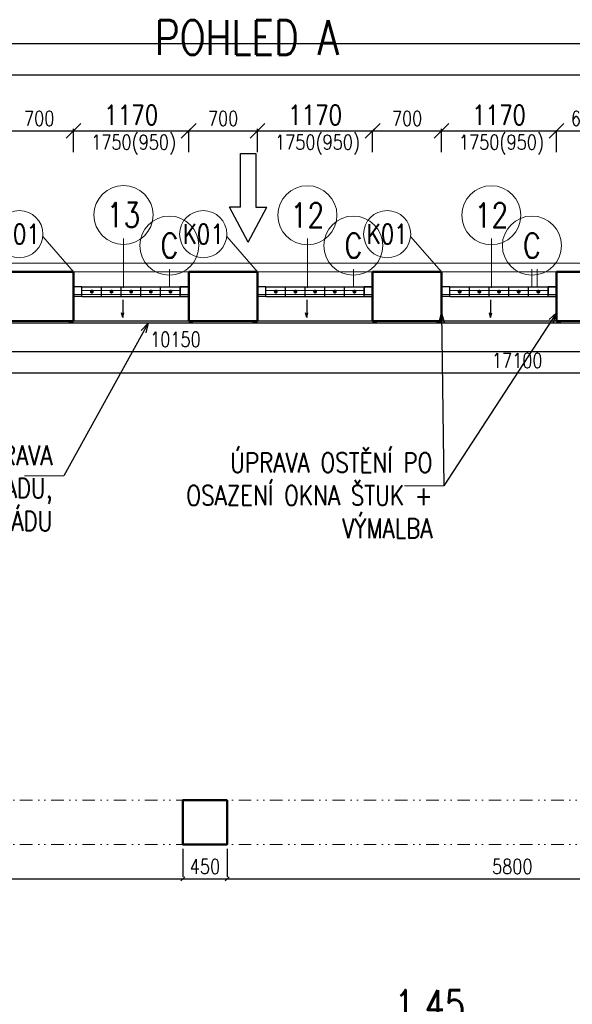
# Model space of a CAD drawing. Header units: millimetres. Extents: x -238874 to 551972, y -298952 to 658415.
# Tile 172 of 256: x 56640 to 62258, y 90655 to 100665. Entities that reach past the tile are written whole.
import ezdxf
from ezdxf.enums import TextEntityAlignment as Align

# ---------------------------------------------------------------- set-up
doc = ezdxf.new("R2010")
doc.units = ezdxf.units.MM
doc.header["$LTSCALE"] = 20
doc.linetypes.add('DIVIDE2', pattern=[15.875, 6.35, -3.175, 0, -3.175, 0, -3.175])
for name, color, linetype in [('00_HEDVIKA _KRESBA', 1, 'Continuous'), ('CZ', 255, 'Continuous'), ('KOTY', 8, 'Continuous')]:
    doc.layers.add(name, color=color, linetype=linetype)
doc.layers.add('00_HEDVIKA_DEMOLICE', color=2, linetype='Continuous', lineweight=30, transparency=0.3)
for name, color, linetype, lineweight in [('00_HEDVIKA_OBRYS', 1, 'Continuous', 50), ('_00_HEDVIKA_pohledy', 1, 'Continuous', 25), ('CKBUBLINY', 1, 'Continuous', 18), ('CKBUBLINY DEMOLICE', 4, 'Continuous', 18), ('CKBUBLINY_POPIS', 3, 'Continuous', 25), ('CKKOTY', 3, 'Continuous', 18), ('CKOKNA', 30, 'Continuous', 18), ('CKSYMBOLY', 21, 'Continuous', 25), ('CKTEXTY_MALE', 140, 'Continuous', 18), ('HEDVIKA_OKNA_PARAPET', 70, 'Continuous', 18), ('NOSNÉ', 8, 'Continuous', 50), ('PRUCHODY', 7, 'Continuous', 18)]:
    doc.layers.add(name, color=color, linetype=linetype, lineweight=lineweight)
doc.layers.add('CKNETISK', color=116, linetype='Continuous', lineweight=18, plot=False)
doc.styles.add('SIMPLEX', font='SIMPLEX.shx', dxfattribs={"width": 0.8, "bigfont": 'CAD13.shx'})
doc.styles.get("Standard").update_dxf_attribs({"font": 'simplex.shx', "width": 0.8})
doc.dimstyles.new('CADKON', dxfattribs={"dimscale": 100, "dimtxt": 2, "dimasz": 1.5, "dimexe": 0, "dimexo": 2, "dimgap": 0.6, "dimtad": 1, "dimrnd": 1, "dimtxsty": 'Standard', "dimblk1": 'OBLIQUE', "dimblk2": 'OBLIQUE', "dimsah": 1, "dimcen": 2.5, "dimadec": 1, "dimazin": 2, "dimtfac": 1, "dimtix": 1, "dimtmove": 2, "dimatfit": 3, "dimldrblk": 'OPEN30', "dimfxl": 5, "dimtfill": 1, "dimtolj": 1, "dimarcsym": 0})
doc.dimstyles.new('CKA', dxfattribs={"dimtxt": 200, "dimasz": 40, "dimexe": 20, "dimexo": 0.2, "dimgap": 50, "dimtad": 1, "dimdec": 0, "dimrnd": 1, "dimzin": 0, "dimdsep": 46, "dimtxsty": 'Standard', "dimblk1": 'OBLIQUE', "dimblk2": 'OBLIQUE', "dimsah": 1, "dimcen": 0.09, "dimclrd": 253, "dimclre": 253, "dimclrt": 253, "dimadec": 0, "dimazin": 0, "dimtfac": 1, "dimtdec": 0, "dimtix": 1, "dimtmove": 2, "dimatfit": 3, "dimfxl": 1, "dimtolj": 1, "dimtzin": 0, "dimarcsym": 0})

# ---------------------------------------------------------------- blocks, each defined once
blk = doc.blocks.new('_OBLIQUE')
at = {"color": 0, "linetype": 'ByBlock'}
blk.add_line((-0.5, -0.5), (0.5, 0.5), dxfattribs=at)
blk = doc.blocks.new('*D343')
at = {"layer": 'DEFPOINTS', "color": 0, "transparency": 16777216}
for p in [(83148, 100421), (16298, 98190), (83148, 98190)]:
    blk.add_point(p, dxfattribs=at)
at = {"layer": 'KOTY', "lineweight": -2, "transparency": 16777216}
for p, q in [((16298, 100421), (83148, 100421)), ((83148, 98571), (83148, 100441))]:
    blk.add_line(p, q, dxfattribs=at)
at = {"layer": 'KOTY', "lineweight": -2, "transparency": 16777216, "xscale": 40, "yscale": 40, "zscale": 40, "rotation": 180}
blk.add_blockref('_OBLIQUE', (16298, 100421), dxfattribs=at)
at = {"layer": 'KOTY', "lineweight": -2, "transparency": 16777216, "xscale": 40, "yscale": 40, "zscale": 40}
blk.add_blockref('_OBLIQUE', (83148, 100421), dxfattribs=at)
at = {"layer": 'KOTY', "transparency": 16777216, "insert": (49723, 100546), "char_height": 150, "attachment_point": 5, "style": 'SIMPLEX'}
blk.add_mtext('\\A1;66850', dxfattribs=at)
blk = doc.blocks.new('*D1342')
at = {"layer": 'DEFPOINTS', "color": 0, "transparency": 16777216}
for p in [(62698, 100104), (42828, 98245), (62698, 98160)]:
    blk.add_point(p, dxfattribs=at)
at = {"layer": 'KOTY', "lineweight": -2, "transparency": 16777216}
for p, q in [((42828, 100104), (62698, 100104)), ((62698, 98541), (62698, 100124))]:
    blk.add_line(p, q, dxfattribs=at)
at = {"layer": 'KOTY', "lineweight": -2, "transparency": 16777216, "xscale": 40, "yscale": 40, "zscale": 40, "rotation": 180}
blk.add_blockref('_OBLIQUE', (42828, 100104), dxfattribs=at)
at = {"layer": 'KOTY', "lineweight": -2, "transparency": 16777216, "xscale": 40, "yscale": 40, "zscale": 40}
blk.add_blockref('_OBLIQUE', (62698, 100104), dxfattribs=at)
at = {"layer": 'KOTY', "transparency": 16777216, "insert": (52763, 100229), "char_height": 150, "attachment_point": 5, "style": 'SIMPLEX'}
blk.add_mtext('\\A1;19870', dxfattribs=at)
blk = doc.blocks.new('*D1388')
at = {"layer": 'CKKOTY', "color": 0, "lineweight": -2, "transparency": 16777216}
for p, q in [((60928, 99319), (60928, 99536)), ((60928, 99536), (62098, 99536)), ((62098, 99319), (62098, 99536))]:
    blk.add_line(p, q, dxfattribs=at)
at = {"layer": 'DEFPOINTS', "color": 0, "transparency": 16777216}
for p in [(62098, 99536), (60928, 99119), (62098, 99119)]:
    blk.add_point(p, dxfattribs=at)
at = {"layer": 'CKKOTY', "color": 0, "lineweight": -2, "transparency": 16777216, "xscale": 150, "yscale": 150, "zscale": 150, "rotation": 180}
blk.add_blockref('_OBLIQUE', (60928, 99536), dxfattribs=at)
at = {"layer": 'CKKOTY', "color": 0, "lineweight": -2, "transparency": 16777216, "xscale": 150, "yscale": 150, "zscale": 150}
blk.add_blockref('_OBLIQUE', (62098, 99536), dxfattribs=at)
at = {"layer": 'CKKOTY', "color": 0, "transparency": 16777216, "insert": (61513, 99696), "char_height": 200, "attachment_point": 5, "bg_fill": 3, "box_fill_scale": 1.1, "bg_fill_color": 256, "bg_fill_true_color": 13158600, "bg_fill_transparency": 0}
blk.add_mtext('\\A1;1170', dxfattribs=at)
blk = doc.blocks.new('_Open30')
at = {"color": 0, "lineweight": -2}
for p, q in [((-1, 0.268), (0, 0)), ((0, 0), (-1, -0.268)), ((0, 0), (-1, 0))]:
    blk.add_line(p, q, dxfattribs=at)
blk = doc.blocks.new('*D1389')
at = {"layer": 'DEFPOINTS', "color": 0, "transparency": 16777216}
for p in [(70248, 97720), (53148, 97600), (70248, 97075)]:
    blk.add_point(p, dxfattribs=at)
at = {"layer": 'KOTY', "lineweight": -2, "transparency": 16777216}
for p, q in [((70248, 97339), (70248, 97055)), ((53148, 97075), (70248, 97075))]:
    blk.add_line(p, q, dxfattribs=at)
at = {"layer": 'KOTY', "lineweight": -2, "transparency": 16777216, "xscale": 40, "yscale": 40, "zscale": 40, "rotation": 180}
blk.add_blockref('_OBLIQUE', (53148, 97075), dxfattribs=at)
at = {"layer": 'KOTY', "lineweight": -2, "transparency": 16777216, "xscale": 40, "yscale": 40, "zscale": 40}
blk.add_blockref('_OBLIQUE', (70248, 97075), dxfattribs=at)
at = {"layer": 'KOTY', "transparency": 16777216, "insert": (61698, 97200), "char_height": 150, "attachment_point": 5, "style": 'SIMPLEX'}
blk.add_mtext('\\A1;17100', dxfattribs=at)
blk = doc.blocks.new('*D1390')
at = {"layer": 'DEFPOINTS', "color": 0, "transparency": 16777216}
for p in [(53148, 97501), (63298, 97501), (63298, 97290)]:
    blk.add_point(p, dxfattribs=at)
at = {"layer": 'KOTY', "lineweight": -2, "transparency": 16777216}
for p, q in [((53148, 97290), (63298, 97290)), ((63298, 97120), (63298, 97270))]:
    blk.add_line(p, q, dxfattribs=at)
at = {"layer": 'KOTY', "lineweight": -2, "transparency": 16777216, "xscale": 40, "yscale": 40, "zscale": 40, "rotation": 180}
blk.add_blockref('_OBLIQUE', (53148, 97290), dxfattribs=at)
at = {"layer": 'KOTY', "lineweight": -2, "transparency": 16777216, "xscale": 40, "yscale": 40, "zscale": 40}
blk.add_blockref('_OBLIQUE', (63298, 97290), dxfattribs=at)
at = {"layer": 'KOTY', "transparency": 16777216, "insert": (58223, 97415), "char_height": 150, "attachment_point": 5, "style": 'SIMPLEX'}
blk.add_mtext('\\A1;10150', dxfattribs=at)
blk = doc.blocks.new('*D1391')
at = {"layer": 'DEFPOINTS', "color": 0, "transparency": 16777216}
for p in [(64548, 91931), (58748, 91855), (64548, 91630)]:
    blk.add_point(p, dxfattribs=at)
at = {"layer": 'KOTY', "lineweight": -2, "transparency": 16777216}
for p, q in [((64548, 92011), (64548, 91951)), ((58748, 91931), (64548, 91931))]:
    blk.add_line(p, q, dxfattribs=at)
at = {"layer": 'KOTY', "lineweight": -2, "transparency": 16777216, "xscale": 40, "yscale": 40, "zscale": 40, "rotation": 180}
blk.add_blockref('_OBLIQUE', (58748, 91931), dxfattribs=at)
at = {"layer": 'KOTY', "lineweight": -2, "transparency": 16777216, "xscale": 40, "yscale": 40, "zscale": 40}
blk.add_blockref('_OBLIQUE', (64548, 91931), dxfattribs=at)
at = {"layer": 'KOTY', "transparency": 16777216, "insert": (61648, 92056), "char_height": 150, "attachment_point": 5, "style": 'SIMPLEX'}
blk.add_mtext('\\A1;5800', dxfattribs=at)
blk = doc.blocks.new('*D1394')
at = {"layer": 'DEFPOINTS', "color": 0, "transparency": 16777216}
for p in [(53148, 91955), (58298, 91931), (58298, 91855)]:
    blk.add_point(p, dxfattribs=at)
at = {"layer": 'KOTY', "lineweight": -2, "transparency": 16777216}
for p, q in [((58298, 92236), (58298, 91951)), ((53148, 91931), (58298, 91931))]:
    blk.add_line(p, q, dxfattribs=at)
at = {"layer": 'KOTY', "lineweight": -2, "transparency": 16777216, "xscale": 40, "yscale": 40, "zscale": 40, "rotation": 180}
blk.add_blockref('_OBLIQUE', (53148, 91931), dxfattribs=at)
at = {"layer": 'KOTY', "lineweight": -2, "transparency": 16777216, "xscale": 40, "yscale": 40, "zscale": 40}
blk.add_blockref('_OBLIQUE', (58298, 91931), dxfattribs=at)
at = {"layer": 'KOTY', "transparency": 16777216, "insert": (55723, 92056), "char_height": 150, "attachment_point": 5, "style": 'SIMPLEX'}
blk.add_mtext('\\A1;5150', dxfattribs=at)
blk = doc.blocks.new('*D1399')
at = {"layer": 'DEFPOINTS', "color": 0, "transparency": 16777216}
for p in [(58748, 91931), (58298, 91855), (58748, 91855)]:
    blk.add_point(p, dxfattribs=at)
at = {"layer": 'KOTY', "lineweight": -2, "transparency": 16777216}
for p, q in [((58748, 92236), (58748, 91951)), ((58298, 91931), (58748, 91931))]:
    blk.add_line(p, q, dxfattribs=at)
at = {"layer": 'KOTY', "lineweight": -2, "transparency": 16777216, "xscale": 40, "yscale": 40, "zscale": 40, "rotation": 180}
blk.add_blockref('_OBLIQUE', (58298, 91931), dxfattribs=at)
at = {"layer": 'KOTY', "lineweight": -2, "transparency": 16777216, "xscale": 40, "yscale": 40, "zscale": 40}
blk.add_blockref('_OBLIQUE', (58748, 91931), dxfattribs=at)
at = {"layer": 'KOTY', "transparency": 16777216, "insert": (58523, 92056), "char_height": 150, "attachment_point": 5, "style": 'SIMPLEX'}
blk.add_mtext('\\A1;450', dxfattribs=at)
blk = doc.blocks.new('*D1400')
at = {"layer": 'DEFPOINTS', "color": 0, "transparency": 16777216}
for p in [(57188, 99536), (56488, 99119), (57188, 99119)]:
    blk.add_point(p, dxfattribs=at)
at = {"layer": 'KOTY', "lineweight": -2, "transparency": 16777216}
for p, q in [((56488, 99536), (57188, 99536)), ((57188, 99500), (57188, 99556))]:
    blk.add_line(p, q, dxfattribs=at)
at = {"layer": 'KOTY', "lineweight": -2, "transparency": 16777216, "xscale": 40, "yscale": 40, "zscale": 40, "rotation": 180}
blk.add_blockref('_OBLIQUE', (56488, 99536), dxfattribs=at)
at = {"layer": 'KOTY', "lineweight": -2, "transparency": 16777216, "xscale": 40, "yscale": 40, "zscale": 40}
blk.add_blockref('_OBLIQUE', (57188, 99536), dxfattribs=at)
at = {"layer": 'KOTY', "transparency": 16777216, "insert": (56838, 99661), "char_height": 150, "attachment_point": 5, "style": 'SIMPLEX'}
blk.add_mtext('\\A1;700', dxfattribs=at)
blk = doc.blocks.new('*D1406')
at = {"layer": 'CKKOTY', "color": 0, "lineweight": -2, "transparency": 16777216}
for p, q in [((57188, 99319), (57188, 99536)), ((57188, 99536), (58358, 99536)), ((58358, 99319), (58358, 99536))]:
    blk.add_line(p, q, dxfattribs=at)
at = {"layer": 'DEFPOINTS', "color": 0, "transparency": 16777216}
for p in [(58358, 99536), (57188, 99119), (58358, 99119)]:
    blk.add_point(p, dxfattribs=at)
at = {"layer": 'CKKOTY', "color": 0, "lineweight": -2, "transparency": 16777216, "xscale": 150, "yscale": 150, "zscale": 150, "rotation": 180}
blk.add_blockref('_OBLIQUE', (57188, 99536), dxfattribs=at)
at = {"layer": 'CKKOTY', "color": 0, "lineweight": -2, "transparency": 16777216, "xscale": 150, "yscale": 150, "zscale": 150}
blk.add_blockref('_OBLIQUE', (58358, 99536), dxfattribs=at)
at = {"layer": 'CKKOTY', "color": 0, "transparency": 16777216, "insert": (57773, 99696), "char_height": 200, "attachment_point": 5, "bg_fill": 3, "box_fill_scale": 1.1, "bg_fill_color": 256, "bg_fill_true_color": 13158600, "bg_fill_transparency": 0}
blk.add_mtext('\\A1;1170', dxfattribs=at)
blk = doc.blocks.new('*D1407')
at = {"layer": 'DEFPOINTS', "color": 0, "transparency": 16777216}
for p in [(59058, 99536), (58358, 99119), (59058, 99119)]:
    blk.add_point(p, dxfattribs=at)
at = {"layer": 'KOTY', "lineweight": -2, "transparency": 16777216}
for p, q in [((58358, 99536), (59058, 99536)), ((59058, 99500), (59058, 99556))]:
    blk.add_line(p, q, dxfattribs=at)
at = {"layer": 'KOTY', "lineweight": -2, "transparency": 16777216, "xscale": 40, "yscale": 40, "zscale": 40, "rotation": 180}
blk.add_blockref('_OBLIQUE', (58358, 99536), dxfattribs=at)
at = {"layer": 'KOTY', "lineweight": -2, "transparency": 16777216, "xscale": 40, "yscale": 40, "zscale": 40}
blk.add_blockref('_OBLIQUE', (59058, 99536), dxfattribs=at)
at = {"layer": 'KOTY', "transparency": 16777216, "insert": (58708, 99661), "char_height": 150, "attachment_point": 5, "style": 'SIMPLEX'}
blk.add_mtext('\\A1;700', dxfattribs=at)
blk = doc.blocks.new('*D1408')
at = {"layer": 'CKKOTY', "color": 0, "lineweight": -2, "transparency": 16777216}
for p, q in [((59058, 99319), (59058, 99536)), ((59058, 99536), (60228, 99536)), ((60228, 99319), (60228, 99536))]:
    blk.add_line(p, q, dxfattribs=at)
at = {"layer": 'DEFPOINTS', "color": 0, "transparency": 16777216}
for p in [(60228, 99536), (59058, 99119), (60228, 99119)]:
    blk.add_point(p, dxfattribs=at)
at = {"layer": 'CKKOTY', "color": 0, "lineweight": -2, "transparency": 16777216, "xscale": 150, "yscale": 150, "zscale": 150, "rotation": 180}
blk.add_blockref('_OBLIQUE', (59058, 99536), dxfattribs=at)
at = {"layer": 'CKKOTY', "color": 0, "lineweight": -2, "transparency": 16777216, "xscale": 150, "yscale": 150, "zscale": 150}
blk.add_blockref('_OBLIQUE', (60228, 99536), dxfattribs=at)
at = {"layer": 'CKKOTY', "color": 0, "transparency": 16777216, "insert": (59643, 99696), "char_height": 200, "attachment_point": 5, "bg_fill": 3, "box_fill_scale": 1.1, "bg_fill_color": 256, "bg_fill_true_color": 13158600, "bg_fill_transparency": 0}
blk.add_mtext('\\A1;1170', dxfattribs=at)
blk = doc.blocks.new('*D1409')
at = {"layer": 'DEFPOINTS', "color": 0, "transparency": 16777216}
for p in [(60928, 99536), (60228, 99119), (60928, 99119)]:
    blk.add_point(p, dxfattribs=at)
at = {"layer": 'KOTY', "lineweight": -2, "transparency": 16777216}
for p, q in [((60228, 99536), (60928, 99536)), ((60928, 99500), (60928, 99556))]:
    blk.add_line(p, q, dxfattribs=at)
at = {"layer": 'KOTY', "lineweight": -2, "transparency": 16777216, "xscale": 40, "yscale": 40, "zscale": 40, "rotation": 180}
blk.add_blockref('_OBLIQUE', (60228, 99536), dxfattribs=at)
at = {"layer": 'KOTY', "lineweight": -2, "transparency": 16777216, "xscale": 40, "yscale": 40, "zscale": 40}
blk.add_blockref('_OBLIQUE', (60928, 99536), dxfattribs=at)
at = {"layer": 'KOTY', "transparency": 16777216, "insert": (60578, 99661), "char_height": 150, "attachment_point": 5, "style": 'SIMPLEX'}
blk.add_mtext('\\A1;700', dxfattribs=at)
blk = doc.blocks.new('*D1421')
at = {"layer": 'DEFPOINTS', "color": 0, "transparency": 16777216}
for p in [(62698, 99536), (62098, 99119), (62698, 99119)]:
    blk.add_point(p, dxfattribs=at)
at = {"layer": 'KOTY', "lineweight": -2, "transparency": 16777216}
for p, q in [((62098, 99536), (62698, 99536)), ((62698, 99500), (62698, 99556))]:
    blk.add_line(p, q, dxfattribs=at)
at = {"layer": 'KOTY', "lineweight": -2, "transparency": 16777216, "xscale": 40, "yscale": 40, "zscale": 40, "rotation": 180}
blk.add_blockref('_OBLIQUE', (62098, 99536), dxfattribs=at)
at = {"layer": 'KOTY', "lineweight": -2, "transparency": 16777216, "xscale": 40, "yscale": 40, "zscale": 40}
blk.add_blockref('_OBLIQUE', (62698, 99536), dxfattribs=at)
at = {"layer": 'KOTY', "transparency": 16777216, "insert": (62398, 99661), "char_height": 150, "attachment_point": 5, "style": 'SIMPLEX'}
blk.add_mtext('\\A1;600', dxfattribs=at)
blk = doc.blocks.new('*U3302')
at = {"color": 0, "linetype": 'ByBlock', "lineweight": -2}
for p, q in [((-225, 0), (-80, 0)), ((225, 0), (103, 30)), ((225, 0), (103, -30)), ((-80, 0), (27, 0)), ((27, 0), (225, 0))]:
    blk.add_line(p, q, dxfattribs=at)
at = {"color": 0, "linetype": 'Continuous', "lineweight": -2, "flags": 8}
blk.add_attdef('SPÁD', text='', height=100, dxfattribs=at).set_placement((0, 40), align=Align.CENTER)
blk = doc.blocks.new('*U3468')
at = {"color": 0, "linetype": 'ByBlock', "lineweight": -2}
for p, q in [((48.4, 38.7), (48.4, 94.6)), ((224.7, 0), (48.4, 94.6)), ((224.7, 0), (48.4, -94.6)), ((48.4, -38.7), (48.4, -94.6))]:
    blk.add_line(p, q, dxfattribs=at)
blk.add_lwpolyline([(48.4, -38.7), (-224.7, -38.7), (-224.7, 38.7), (48.4, 38.7)], dxfattribs=at)
at = {"color": 0, "linetype": 'Continuous', "lineweight": -2, "flags": 8}
blk.add_attdef('SPÁD', text='', height=100, dxfattribs=at).set_placement((0, 40), align=Align.CENTER)
blk = doc.blocks.new('CK_BUBBLE_1_0_0')
at = {"color": 0, "linetype": 'ByBlock', "lineweight": -2}
blk.add_circle((0, 0), 1, dxfattribs=at)

msp = doc.modelspace()

# ---------------------------------------------------------------- hatches: boundary and pattern name
at = {"layer": '00_HEDVIKA_DEMOLICE'}
for points in [[(57392.962, 97900.047, 1), (57352.962, 97900.047, 1)], [(57592.962, 97900.047, 1), (57552.962, 97900.047, 1)], [(57792.962, 97900.047, 1), (57752.962, 97900.047, 1)], [(57992.962, 97900.047, 1), (57952.962, 97900.047, 1)], [(58192.962, 97900.047, 1), (58152.962, 97900.047, 1)], [(59262.962, 97900.047, 1), (59222.962, 97900.047, 1)], [(59462.962, 97900.047, 1), (59422.962, 97900.047, 1)], [(59662.962, 97900.047, 1), (59622.962, 97900.047, 1)], [(59862.962, 97900.047, 1), (59822.962, 97900.047, 1)], [(60062.962, 97900.047, 1), (60022.962, 97900.047, 1)], [(61132.962, 97900.047, 1), (61092.962, 97900.047, 1)], [(61332.962, 97900.047, 1), (61292.962, 97900.047, 1)], [(61532.962, 97900.047, 1), (61492.962, 97900.047, 1)], [(61732.962, 97900.047, 1), (61692.962, 97900.047, 1)], [(61932.962, 97900.047, 1), (61892.962, 97900.047, 1)]]:
    msp.add_hatch(color=256, dxfattribs=at).paths.add_polyline_path(points)

# ---------------------------------------------------------------- linework, layer by layer
at = {"layer": '00_HEDVIKA _KRESBA'}
for p, q in [((58357.962, 97600.047), (57187.962, 97600.047)), ((60227.962, 97600.047), (59057.962, 97600.047)), ((62097.962, 97600.047), (60927.962, 97600.047))]:
    msp.add_line(p, q, dxfattribs=at)
at = {"layer": '00_HEDVIKA_DEMOLICE'}
for p, q in [((57272.962, 97950.047), (57187.962, 97950.047)), ((57272.962, 97950.047), (57187.962, 97950.047)), ((57272.962, 97850.047), (57272.962, 97950.047)), ((57272.962, 97950.047), (58272.962, 97950.047)), ((57272.962, 97850.047), (57272.962, 97950.047)), ((57472.962, 97850.047), (57472.962, 97950.047)), ((57672.962, 97850.047), (57672.962, 97950.047)), ((57872.962, 97850.047), (57872.962, 97950.047)), ((58072.962, 97850.047), (58072.962, 97950.047)), ((58272.962, 97850.047), (58272.962, 97950.047)), ((58357.962, 97950.047), (58272.962, 97950.047)), ((58272.962, 97850.047), (58272.962, 97950.047)), ((58272.962, 97950.047), (58357.962, 97950.047)), ((59142.962, 97950.047), (59057.962, 97950.047)), ((59142.962, 97950.047), (59057.962, 97950.047)), ((59142.962, 97850.047), (59142.962, 97950.047)), ((59142.962, 97950.047), (60142.962, 97950.047)), ((59142.962, 97850.047), (59142.962, 97950.047)), ((59342.962, 97850.047), (59342.962, 97950.047)), ((59542.962, 97850.047), (59542.962, 97950.047)), ((59742.962, 97850.047), (59742.962, 97950.047)), ((59942.962, 97850.047), (59942.962, 97950.047)), ((60142.962, 97850.047), (60142.962, 97950.047)), ((60227.962, 97950.047), (60142.962, 97950.047)), ((60142.962, 97850.047), (60142.962, 97950.047)), ((60142.962, 97950.047), (60227.962, 97950.047)), ((61012.962, 97950.047), (60927.962, 97950.047)), ((61012.962, 97950.047), (60927.962, 97950.047)), ((61012.962, 97850.047), (61012.962, 97950.047)), ((61012.962, 97950.047), (62012.962, 97950.047)), ((61012.962, 97850.047), (61012.962, 97950.047)), ((61212.962, 97850.047), (61212.962, 97950.047)), ((61412.962, 97850.047), (61412.962, 97950.047)), ((61612.962, 97850.047), (61612.962, 97950.047)), ((61812.962, 97850.047), (61812.962, 97950.047)), ((62012.962, 97850.047), (62012.962, 97950.047)), ((62097.962, 97950.047), (62012.962, 97950.047)), ((62012.962, 97850.047), (62012.962, 97950.047)), ((62012.962, 97950.047), (62097.962, 97950.047)), ((57187.962, 97600.047), (57187.962, 97850.047)), ((57187.962, 97600.047), (57187.962, 97850.047)), ((57272.962, 97850.047), (57187.962, 97850.047)), ((57187.962, 97600.047), (57187.962, 97850.047)), ((57272.962, 97850.047), (57187.962, 97850.047)), ((57187.962, 97600.047), (57187.962, 97850.047)), ((57187.962, 97600.047), (57187.962, 97850.047)), ((57187.962, 97600.047), (57187.962, 97850.047)), ((57187.962, 97600.047), (57187.962, 97850.047)), ((57187.962, 97600.047), (57187.962, 97850.047)), ((57187.962, 97600.047), (57187.962, 97850.047)), ((57272.962, 97850.047), (58272.962, 97850.047)), ((58357.962, 97850.047), (58272.962, 97850.047)), ((58272.962, 97850.047), (58357.962, 97850.047)), ((58357.962, 97600.047), (58357.962, 97850.047)), ((58357.962, 97600.047), (58357.962, 97850.047)), ((58357.962, 97600.047), (58357.962, 97850.047)), ((58357.962, 97600.047), (58357.962, 97850.047)), ((58357.962, 97600.047), (58357.962, 97850.047)), ((58357.962, 97600.047), (58357.962, 97850.047)), ((58357.962, 97600.047), (58357.962, 97850.047)), ((58357.962, 97600.047), (58357.962, 97850.047)), ((59057.962, 97600.047), (59057.962, 97850.047)), ((59057.962, 97600.047), (59057.962, 97850.047)), ((59057.962, 97600.047), (59057.962, 97850.047)), ((59142.962, 97850.047), (59057.962, 97850.047)), ((59057.962, 97600.047), (59057.962, 97850.047)), ((59142.962, 97850.047), (59057.962, 97850.047)), ((59057.962, 97600.047), (59057.962, 97850.047)), ((59057.962, 97600.047), (59057.962, 97850.047)), ((59057.962, 97600.047), (59057.962, 97850.047)), ((59057.962, 97600.047), (59057.962, 97850.047)), ((59057.962, 97600.047), (59057.962, 97850.047)), ((59057.962, 97600.047), (59057.962, 97850.047)), ((59142.962, 97850.047), (60142.962, 97850.047)), ((60227.962, 97850.047), (60142.962, 97850.047)), ((60142.962, 97850.047), (60227.962, 97850.047)), ((60227.962, 97600.047), (60227.962, 97850.047)), ((60227.962, 97600.047), (60227.962, 97850.047)), ((60227.962, 97600.047), (60227.962, 97850.047)), ((60227.962, 97600.047), (60227.962, 97850.047)), ((60227.962, 97600.047), (60227.962, 97850.047)), ((60227.962, 97600.047), (60227.962, 97850.047)), ((60227.962, 97600.047), (60227.962, 97850.047)), ((60227.962, 97600.047), (60227.962, 97850.047)), ((60227.962, 97600.047), (60227.962, 97850.047)), ((60927.962, 97600.047), (60927.962, 97850.047)), ((60927.962, 97600.047), (60927.962, 97850.047)), ((60927.962, 97600.047), (60927.962, 97850.047)), ((61012.962, 97850.047), (60927.962, 97850.047)), ((60927.962, 97600.047), (60927.962, 97850.047)), ((61012.962, 97850.047), (60927.962, 97850.047)), ((60927.962, 97600.047), (60927.962, 97850.047)), ((60927.962, 97600.047), (60927.962, 97850.047)), ((60927.962, 97600.047), (60927.962, 97850.047)), ((60927.962, 97600.047), (60927.962, 97850.047)), ((60927.962, 97600.047), (60927.962, 97850.047)), ((60927.962, 97600.047), (60927.962, 97850.047)), ((61012.962, 97850.047), (62012.962, 97850.047)), ((62097.962, 97850.047), (62012.962, 97850.047)), ((62012.962, 97850.047), (62097.962, 97850.047)), ((62097.962, 97600.047), (62097.962, 97850.047)), ((62097.962, 97600.047), (62097.962, 97850.047)), ((62097.962, 97600.047), (62097.962, 97850.047)), ((62097.962, 97600.047), (62097.962, 97850.047)), ((62097.962, 97600.047), (62097.962, 97850.047)), ((62097.962, 97600.047), (62097.962, 97850.047)), ((62097.962, 97600.047), (62097.962, 97850.047)), ((62097.962, 97600.047), (62097.962, 97850.047)), ((62097.962, 97600.047), (62097.962, 97850.047)), ((62097.962, 97600.047), (62097.962, 97770.047)), ((58400.504, 97580.047), (57138.364, 97580.047)), ((60270.504, 97580.047), (59008.364, 97580.047)), ((62140.504, 97580.047), (60878.364, 97580.047))]:
    msp.add_line(p, q, dxfattribs=at)
at = {"layer": '00_HEDVIKA_OBRYS'}
for points in [[(57187.962, 97960.047), (57187.962, 97600.047)], [(57187.962, 97960.047), (57187.962, 97600.047)], [(58357.962, 97960.047), (58357.962, 97600.047)], [(58357.962, 97960.047), (58357.962, 97600.047)], [(59057.962, 97960.047), (59057.962, 97600.047)], [(59057.962, 97960.047), (59057.962, 97600.047)], [(60227.962, 97960.047), (60227.962, 97600.047)], [(60227.962, 97960.047), (60227.962, 97600.047)], [(60927.962, 97960.047), (60927.962, 97600.047)], [(60927.962, 97960.047), (60927.962, 97600.047)], [(62097.962, 97960.047), (62097.962, 97600.047)], [(62097.962, 97960.047), (62097.962, 97600.047)]]:
    msp.add_lwpolyline(points, dxfattribs=at)
at = {"layer": 'CKBUBLINY'}
for p, q in [((57187.962, 98100.047), (56874.398, 98459.771)), ((57695.145, 98440.047), (57695.145, 97940.047)), ((59057.962, 98100.047), (58744.398, 98459.771)), ((59565.145, 98440.047), (59565.145, 97940.047)), ((60927.962, 98100.047), (60614.398, 98459.771)), ((61435.145, 98440.047), (61435.145, 97940.047)), ((58162.05, 98128.573), (58162.05, 97950.047)), ((60032.05, 98128.573), (60032.05, 97950.047)), ((61902.05, 98128.573), (61902.05, 97950.047))]:
    msp.add_line(p, q, dxfattribs=at)
at = {"layer": 'CKBUBLINY DEMOLICE'}
for p, q in [((58162.05, 98128.573), (58162.05, 97950.047)), ((60032.05, 98128.573), (60032.05, 97950.047)), ((61847.172, 98128.573), (61847.172, 97950.047))]:
    msp.add_line(p, q, dxfattribs=at)
at = {"layer": 'CKNETISK'}
msp.add_line((27397.962, 98190.047), (177401.712, 98190.047), dxfattribs=at)
at = {"layer": 'CKOKNA'}
for p, q in [((57269.962, 97950.047), (57187.962, 97950.047)), ((57187.962, 97950.047), (57187.962, 97870.047)), ((57269.962, 97950.047), (58275.962, 97950.047)), ((57269.962, 97950.047), (57269.962, 97870.047)), ((57269.962, 97910.047), (58275.962, 97910.047)), ((57269.962, 97910.047), (58275.962, 97910.047)), ((58275.962, 97950.047), (58275.962, 97870.047)), ((58275.962, 97950.047), (58357.962, 97950.047)), ((59139.962, 97950.047), (59057.962, 97950.047)), ((59057.962, 97950.047), (59057.962, 97870.047)), ((59139.962, 97950.047), (60145.962, 97950.047)), ((59139.962, 97950.047), (59139.962, 97870.047)), ((59139.962, 97910.047), (60145.962, 97910.047)), ((59139.962, 97910.047), (60145.962, 97910.047)), ((60145.962, 97950.047), (60145.962, 97870.047)), ((60145.962, 97950.047), (60227.962, 97950.047)), ((61009.962, 97950.047), (60927.962, 97950.047)), ((60927.962, 97950.047), (60927.962, 97870.047)), ((61009.962, 97950.047), (62015.962, 97950.047)), ((61009.962, 97950.047), (61009.962, 97870.047)), ((61009.962, 97910.047), (62015.962, 97910.047)), ((61009.962, 97910.047), (62015.962, 97910.047)), ((62015.962, 97950.047), (62015.962, 97870.047)), ((62015.962, 97950.047), (62097.962, 97950.047)), ((57269.962, 97870.047), (57187.962, 97870.047)), ((57269.962, 97870.047), (57187.962, 97870.047)), ((57269.962, 97870.047), (58275.962, 97870.047)), ((57269.962, 97870.047), (58275.962, 97870.047)), ((58275.962, 97870.047), (58357.962, 97870.047)), ((58275.962, 97870.047), (58357.962, 97870.047)), ((59139.962, 97870.047), (59057.962, 97870.047)), ((59139.962, 97870.047), (59057.962, 97870.047)), ((59139.962, 97870.047), (60145.962, 97870.047)), ((59139.962, 97870.047), (60145.962, 97870.047)), ((60145.962, 97870.047), (60227.962, 97870.047)), ((60145.962, 97870.047), (60227.962, 97870.047)), ((61009.962, 97870.047), (60927.962, 97870.047)), ((61009.962, 97870.047), (60927.962, 97870.047)), ((61009.962, 97870.047), (62015.962, 97870.047)), ((61009.962, 97870.047), (62015.962, 97870.047)), ((62015.962, 97870.047), (62097.962, 97870.047)), ((62015.962, 97870.047), (62097.962, 97870.047))]:
    msp.add_line(p, q, dxfattribs=at)
at = {"layer": 'CKTEXTY_MALE'}
for p, q in [((57087.348, 96028.499), (56687.348, 96028.499)), ((60950.651, 95924.253), (60550.651, 95924.253))]:
    msp.add_line(p, q, dxfattribs=at)
at = {"layer": 'HEDVIKA_OKNA_PARAPET'}
for p, q in [((57187.962, 97600.047), (58357.962, 97600.047)), ((57187.962, 97600.047), (58357.962, 97600.047)), ((58357.962, 97600.047), (57187.962, 97600.047)), ((58357.962, 97600.047), (57187.962, 97600.047)), ((58357.962, 97600.047), (57187.962, 97600.047)), ((58357.962, 97600.047), (57187.962, 97600.047)), ((57247.962, 97600.047), (58357.962, 97600.047)), ((59057.962, 97600.047), (60227.962, 97600.047)), ((59057.962, 97600.047), (60227.962, 97600.047)), ((59057.962, 97600.047), (60227.962, 97600.047)), ((60227.962, 97600.047), (59057.962, 97600.047)), ((60227.962, 97600.047), (59057.962, 97600.047)), ((60227.962, 97600.047), (59057.962, 97600.047)), ((60227.962, 97600.047), (59057.962, 97600.047)), ((59117.962, 97600.047), (60227.962, 97600.047)), ((60927.962, 97600.047), (62097.962, 97600.047)), ((60927.962, 97600.047), (62097.962, 97600.047)), ((60927.962, 97600.047), (62097.962, 97600.047)), ((62097.962, 97600.047), (60927.962, 97600.047)), ((62097.962, 97600.047), (60927.962, 97600.047)), ((62097.962, 97600.047), (60927.962, 97600.047)), ((62097.962, 97600.047), (60927.962, 97600.047)), ((60987.962, 97600.047), (62097.962, 97600.047))]:
    msp.add_line(p, q, dxfattribs=at)
at = {"layer": 'NOSNÉ'}
for p, q in [((57187.962, 98100.047), (56487.962, 98100.047)), ((57187.962, 97950.047), (57187.962, 98100.047)), ((57187.962, 97950.047), (57187.962, 98100.047)), ((58357.962, 97950.047), (58357.962, 98100.047)), ((59057.962, 98100.047), (58357.962, 98100.047)), ((58357.962, 97950.047), (58357.962, 98100.047)), ((58357.962, 97980.047), (58357.962, 98100.047)), ((59057.962, 97950.047), (59057.962, 98100.047)), ((59057.962, 97950.047), (59057.962, 98100.047)), ((59057.962, 97950.047), (59057.962, 98100.047)), ((60927.962, 98100.047), (60227.962, 98100.047)), ((60227.962, 97950.047), (60227.962, 98100.047)), ((60227.962, 97950.047), (60227.962, 98100.047)), ((60227.962, 97950.047), (60227.962, 98100.047)), ((60227.962, 97980.047), (60227.962, 98100.047)), ((60927.962, 97950.047), (60927.962, 98100.047)), ((60927.962, 97950.047), (60927.962, 98100.047)), ((60927.962, 97950.047), (60927.962, 98100.047)), ((62097.962, 97950.047), (62097.962, 98100.047)), ((62097.962, 98100.047), (62697.962, 98100.047)), ((62097.962, 97950.047), (62097.962, 98100.047)), ((62097.962, 97950.047), (62097.962, 98100.047)), ((62097.962, 97980.047), (62097.962, 98100.047)), ((57187.962, 97600.047), (56487.962, 97600.047)), ((59057.962, 97600.047), (58357.962, 97600.047)), ((60927.962, 97600.047), (60227.962, 97600.047)), ((63297.962, 97600.047), (62097.962, 97600.047))]:
    msp.add_line(p, q, dxfattribs=at)
msp.add_lwpolyline([(58747.962, 92730.047), (58297.962, 92730.047), (58297.962, 92280.047), (58747.962, 92280.047)], close=True, dxfattribs=at)
at = {"layer": 'PRUCHODY'}
for p, q in [((57187.962, 98100.047), (58357.962, 98100.047)), ((57187.962, 98100.047), (58357.962, 98100.047)), ((60227.962, 98100.047), (59057.962, 98100.047)), ((59057.962, 98100.047), (60227.962, 98100.047)), ((59057.962, 98100.047), (60227.962, 98100.047)), ((60927.962, 98100.047), (62097.962, 98100.047)), ((60927.962, 98100.047), (62097.962, 98100.047)), ((60927.962, 98100.047), (62097.962, 98100.047)), ((63317.962, 97580.047), (53167.962, 97580.047))]:
    msp.add_line(p, q, dxfattribs=at)
at = {"layer": 'PRUCHODY', "linetype": 'DIVIDE2'}
for p, q in [((53147.962, 92730.047), (82647.962, 92730.047)), ((53147.962, 92280.047), (82647.962, 92280.047))]:
    msp.add_line(p, q, dxfattribs=at)

# ---------------------------------------------------------------- block references
at = {"layer": 'CKBUBLINY'}
ref = msp.add_blockref('CK_BUBBLE_1_0_0', (57695.145, 98680.047), dxfattribs=dict(at, xscale=300, yscale=300, zscale=300))
ref.add_attrib('NUM1', '13', dxfattribs={"layer": 'CKBUBLINY_POPIS', "height": 250, "width": 0.8, "flags": 8}).set_placement((57695.145, 98680.047), align=Align.MIDDLE_CENTER)
ref = msp.add_blockref('CK_BUBBLE_1_0_0', (59565.145, 98677.048), dxfattribs=dict(at, xscale=300, yscale=300, zscale=300))
ref.add_attrib('NUM1', '12', dxfattribs={"layer": 'CKBUBLINY_POPIS', "height": 250, "width": 0.8, "flags": 8}).set_placement((59565.145, 98677.048), align=Align.MIDDLE_CENTER)
ref = msp.add_blockref('CK_BUBBLE_1_0_0', (61435.145, 98677.048), dxfattribs=dict(at, xscale=300, yscale=300, zscale=300))
ref.add_attrib('NUM1', '12', dxfattribs={"layer": 'CKBUBLINY_POPIS', "height": 250, "width": 0.8, "flags": 8}).set_placement((61435.145, 98677.048), align=Align.MIDDLE_CENTER)
ref = msp.add_blockref('CK_BUBBLE_1_0_0', (56635.688, 98484.625), dxfattribs=dict(at, xscale=240, yscale=240, zscale=240))
ref.add_attrib('NUM1', 'K01', dxfattribs={"layer": 'CKBUBLINY_POPIS', "height": 200, "width": 0.8, "flags": 8}).set_placement((56635.688, 98484.625), align=Align.MIDDLE_CENTER)
ref = msp.add_blockref('CK_BUBBLE_1_0_0', (58505.688, 98484.625), dxfattribs=dict(at, xscale=240, yscale=240, zscale=240))
ref.add_attrib('NUM1', 'K01', dxfattribs={"layer": 'CKBUBLINY_POPIS', "height": 200, "width": 0.8, "flags": 8}).set_placement((58505.688, 98484.625), align=Align.MIDDLE_CENTER)
ref = msp.add_blockref('CK_BUBBLE_1_0_0', (60375.688, 98484.625), dxfattribs=dict(at, xscale=240, yscale=240, zscale=240))
ref.add_attrib('NUM1', 'K01', dxfattribs={"layer": 'CKBUBLINY_POPIS', "height": 200, "width": 0.8, "flags": 8}).set_placement((60375.688, 98484.625), align=Align.MIDDLE_CENTER)
at = {"layer": 'CKBUBLINY DEMOLICE'}
ref = msp.add_blockref('CK_BUBBLE_1_0_0', (58162.05, 98368.573), dxfattribs=dict(at, xscale=300, yscale=300, zscale=300))
ref.add_attrib('NUM1', 'C', dxfattribs={"height": 250, "width": 0.8, "flags": 8}).set_placement((58162.05, 98368.573), align=Align.MIDDLE_CENTER)
ref = msp.add_blockref('CK_BUBBLE_1_0_0', (60032.05, 98368.573), dxfattribs=dict(at, xscale=300, yscale=300, zscale=300))
ref.add_attrib('NUM1', 'C', dxfattribs={"height": 250, "width": 0.8, "flags": 8}).set_placement((60032.05, 98368.573), align=Align.MIDDLE_CENTER)
ref = msp.add_blockref('CK_BUBBLE_1_0_0', (61847.172, 98368.573), dxfattribs=dict(at, xscale=300, yscale=300, zscale=300))
ref.add_attrib('NUM1', 'C', dxfattribs={"height": 250, "width": 0.8, "flags": 8}).set_placement((61847.172, 98368.573), align=Align.MIDDLE_CENTER)
at = {"layer": 'CKSYMBOLY', "xscale": 0.4, "yscale": 0.4, "zscale": 0.4, "rotation": 269.9999999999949}
for p in [(57687.858, 97727.231), (59557.858, 97727.231), (61427.858, 97727.231)]:
    msp.add_blockref('*U3302', p, dxfattribs=at)

# ---------------------------------------------------------------- texts
at = {"layer": '_00_HEDVIKA_pohledy', "lineweight": 35, "insert": (58013.323, 100658.457), "char_height": 350, "attachment_point": 1}
msp.add_mtext_dynamic_manual_height_columns('POHLED A', width=9267.13323, gutter_width=1250, heights=[0], dxfattribs=at)
at = {"layer": 'CKTEXTY_MALE', "char_height": 200, "width": 3249.61754, "attachment_point": 3}
for s, insert in [('VÝŠKOVÁ ÚPRAVA KERAMICKÉHO OBKLADU,\\PPARAPET VE SPÁDU', (56972.551, 96335.758)), ('ÚPRAVA OSTĚNÍ PO OSAZENÍ OKNA ŠTUK + VÝMALBA', (60835.854, 96261.458))]:
    msp.add_mtext(s, dxfattribs=dict(at, insert=insert))
at = {"layer": 'CZ', "color": 6, "linetype": 'Continuous', "lineweight": 30, "insert": (60448.329, 90799.296), "char_height": 300, "width": 1830.1, "attachment_point": 1}
msp.add_mtext('1.45', dxfattribs=at)

# ---------------------------------------------------------------- dimensions: what is measured, and where the dimension line sits
at = {"layer": 'KOTY'}
for base, p1, p2, text, picture, middle in [((83147.962, 100421.023), (16297.962, 98190.047), (83147.962, 98190.047), '66850', '*D343', (49722.962, 100546.023)), ((62697.962, 100104.432), (42827.962, 98245.047), (62697.962, 98160.047), '19870', '*D1342', (52762.962, 100229.432)), ((57187.962, 99535.817), (56487.962, 99119.043), (57187.962, 99119.043), '700', '*D1400', (56837.962, 99660.817)), ((58297.962, 91931.129), (53147.962, 91955.19), (58297.962, 91855.19), '5150', '*D1394', (55722.962, 92056.129)), ((58747.962, 91931.129), (58297.962, 91855.19), (58747.962, 91855.19), '450', '*D1399', (58522.962, 92056.129)), ((64547.962, 91931.129), (58747.962, 91855.19), (64547.962, 91630.19), '5800', '*D1391', (61647.962, 92056.129))]:
    dim = msp.add_linear_dim(base=base, p1=p1, p2=p2, text=text, dimstyle='CKA', override={"dimtxt": 150, "dimexo": 380.774374, "dimtxsty": 'SIMPLEX', "dimse1": 1, "dimclrd": 256, "dimclre": 256, "dimclrt": 256}, dxfattribs=at)
    dim.commit()
    dim.dimension.update_dxf_attribs({"geometry": picture, "text_midpoint": middle})
for base, p1, p2, text, picture, middle in [((70247.962, 97075.259), (53147.962, 97600.047), (70247.962, 97720.047), '17100', '*D1389', (61697.962, 97200.259)), ((63297.962, 97289.681), (53147.962, 97500.872), (63297.962, 97500.872), '10150', '*D1390', (58222.962, 97414.681))]:
    dim = msp.add_linear_dim(base=base, p1=p1, p2=p2, angle=180, text=text, dimstyle='CKA', override={"dimtxt": 150, "dimexo": 380.774374, "dimtxsty": 'SIMPLEX', "dimse1": 1, "dimclrd": 256, "dimclre": 256, "dimclrt": 256}, dxfattribs=at)
    dim.commit()
    dim.dimension.update_dxf_attribs({"geometry": picture, "text_midpoint": middle})

# ---------------------------------------------------------------- leaders
at = {"layer": 'CKTEXTY_MALE'}
for points in [[(60927.962, 97685.047), (60950.651, 95924.253)], [(62097.962, 97685.047), (60950.651, 95924.253)], [(57947.464, 97580.047), (57087.348, 96028.499)]]:
    msp.add_leader(points, dimstyle='CADKON', override={"dimscale": 1, "dimasz": 100, "dimtih": 0, "dimtoh": 0, "dimrnd": 0, "dimclrd": 0, "dimtix": 0, "dimtofl": 0, "dimldrblk": 'Open30'}, dxfattribs=at)

# ---------------------------------------------------------------- next in the draw order: dimensions: what is measured, and where the dimension line sits
at = {"layer": 'CKKOTY'}
for base, p1, p2, picture, middle in [((58357.962, 99535.817), (57187.962, 99119.043), (58357.962, 99119.043), '*D1406', (57772.962, 99695.817)), ((62097.962, 99535.817), (60927.962, 99119.043), (62097.962, 99119.043), '*D1388', (61512.962, 99695.817))]:
    dim = msp.add_linear_dim(base=base, p1=p1, p2=p2, text='1170', dimstyle='CADKON', dxfattribs=at)
    dim.commit()
    dim.dimension.update_dxf_attribs({"geometry": picture, "text_midpoint": middle})

# ---------------------------------------------------------------- next in the draw order: texts
at = {"layer": 'CKKOTY', "char_height": 150, "attachment_point": 5, "style": 'SIMPLEX'}
for insert in [(57797.764, 99393.704), (61537.764, 99393.704)]:
    msp.add_mtext('1750(950)', dxfattribs=dict(at, insert=insert))

# ---------------------------------------------------------------- next in the draw order: dimensions: what is measured, and where the dimension line sits
at = {"layer": 'KOTY'}
for base, p1, p2, text, picture, middle in [((59057.962, 99535.817), (58357.962, 99119.043), (59057.962, 99119.043), '700', '*D1407', (58707.962, 99660.817)), ((62697.962, 99535.817), (62097.962, 99119.043), (62697.962, 99119.043), '600', '*D1421', (62397.962, 99660.817))]:
    dim = msp.add_linear_dim(base=base, p1=p1, p2=p2, text=text, dimstyle='CKA', override={"dimtxt": 150, "dimexo": 380.774374, "dimtxsty": 'SIMPLEX', "dimse1": 1, "dimclrd": 256, "dimclre": 256, "dimclrt": 256}, dxfattribs=at)
    dim.commit()
    dim.dimension.update_dxf_attribs({"geometry": picture, "text_midpoint": middle})

# ---------------------------------------------------------------- next in the draw order: dimensions: what is measured, and where the dimension line sits
at = {"layer": 'CKKOTY'}
dim = msp.add_linear_dim(base=(60227.962, 99535.817), p1=(59057.962, 99119.043), p2=(60227.962, 99119.043), text='1170', dimstyle='CADKON', dxfattribs=at)
dim.commit()
dim.dimension.update_dxf_attribs({"geometry": '*D1408', "text_midpoint": (59642.962, 99695.817)})

# ---------------------------------------------------------------- next in the draw order: block references
at = {"layer": '_00_HEDVIKA_pohledy', "xscale": 2, "yscale": 2, "zscale": 2, "rotation": 270}
msp.add_blockref('*U3468', (58962.392, 98853.929), dxfattribs=at)

# ---------------------------------------------------------------- next in the draw order: texts
at = {"layer": 'CKKOTY', "insert": (59667.764, 99393.704), "char_height": 150, "attachment_point": 5, "style": 'SIMPLEX'}
msp.add_mtext('1750(950)', dxfattribs=at)

# ---------------------------------------------------------------- next in the draw order: dimensions: what is measured, and where the dimension line sits
at = {"layer": 'KOTY'}
dim = msp.add_linear_dim(base=(60927.962, 99535.817), p1=(60227.962, 99119.043), p2=(60927.962, 99119.043), text='700', dimstyle='CKA', override={"dimtxt": 150, "dimexo": 380.774374, "dimtxsty": 'SIMPLEX', "dimse1": 1, "dimclrd": 256, "dimclre": 256, "dimclrt": 256}, dxfattribs=at)
dim.commit()
dim.dimension.update_dxf_attribs({"geometry": '*D1409', "text_midpoint": (60577.962, 99660.817)})

doc.saveas('drawing.dxf')
